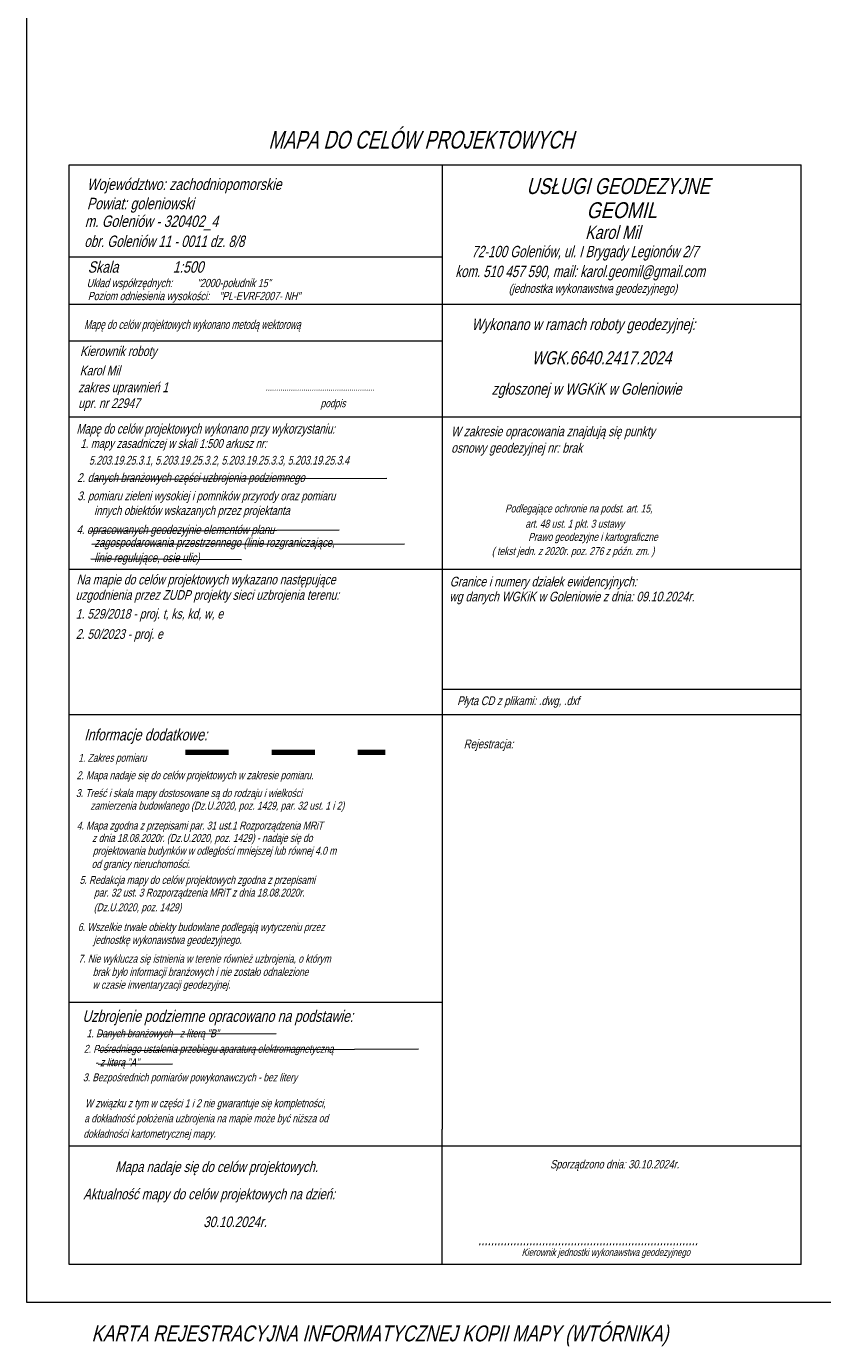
# Model space of a CAD drawing. Header units: metres. Extents: x 5490589 to 5490956, y 5935138 to 5935420.
# Tile 1 of 39: x 5490589 to 5490679, y 5935138 to 5935288. Entities that reach past the tile are written whole.
import ezdxf

# ---------------------------------------------------------------- set-up
doc = ezdxf.new("R2010")
doc.units = ezdxf.units.M
doc.header["$MEASUREMENT"] = 0
doc.linetypes.add('1', pattern=[0])
doc.linetypes.add('218-1000', pattern=[1.4, 0.7, -0.7])
doc.layers.get('0').update_dxf_attribs({"color": 2, "linetype": 'CONTINUOUS', "lineweight": 5})
doc.layers.add('ramka', color=7, linetype='CONTINUOUS', lineweight=20)
doc.layers.add('zakres nowy', color=6, linetype='218-1000', lineweight=80)
doc.styles.add('Style-WORKING_1250 I 0.26180', font='WORKING_1250.shx', dxfattribs={"oblique": 15})

msp = doc.modelspace()

# ---------------------------------------------------------------- linework, layer by layer
at = {"color": 7, "linetype": '1', "lineweight": 18, "ltscale": 0.1}
for p, q in [((5490593.68, 5935272.42), (5490676.88, 5935272.42)), ((5490593.68, 5935147.43), (5490593.68, 5935272.42)), ((5490636.07, 5935272.42), (5490636.07, 5935211.66)), ((5490593.68, 5935261.98), (5490636.07, 5935261.98)), ((5490593.68, 5935256.59), (5490676.88, 5935256.59)), ((5490593.68, 5935252.42), (5490636.07, 5935252.42)), ((5490593.68, 5935243.79), (5490636.07, 5935243.79)), ((5490636.07, 5935243.79), (5490676.88, 5935243.79)), ((5490593.68, 5935226.48), (5490636.07, 5935226.48)), ((5490636.07, 5935226.48), (5490676.88, 5935226.48)), ((5490636.07, 5935211.66), (5490636.07, 5935162.8)), ((5490593.68, 5935209.93), (5490676.88, 5935209.93)), ((5490593.68, 5935177.25), (5490636.07, 5935177.25)), ((5490593.68, 5935160.9), (5490676.88, 5935160.9)), ((5490676.88, 5935147.43), (5490593.68, 5935147.43))]:
    msp.add_line(p, q, dxfattribs=at)
at = {"color": 7, "lineweight": 18}
for p, q in [((5490596.6, 5935236.69), (5490629.77, 5935236.81)), ((5490596.02, 5935230.8), (5490624.35, 5935230.93)), ((5490596.26, 5935229.29), (5490631.78, 5935229.36)), ((5490596.15, 5935227.65), (5490613.24, 5935227.58)), ((5490597.04, 5935173.61), (5490617.18, 5935173.7)), ((5490596.96, 5935171.77), (5490633.37, 5935171.93)), ((5490596.97, 5935170.21), (5490605.41, 5935170.25))]:
    msp.add_line(p, q, dxfattribs=at)
at = {"color": 7}
msp.add_line((5490636.07, 5935147.43), (5490636.07, 5935162.8), dxfattribs=at)
at = {"color": 0, "linetype": 'Continuous'}
msp.add_lwpolyline([(5490588.81, 5935143.13), (5490955.69, 5935143.13), (5490955.69, 5935420.13), (5490588.81, 5935420.13)], close=True, dxfattribs=at)
at = {"color": 7, "linetype": '1', "lineweight": 18, "ltscale": 0.1}
for points in [[(5490676.88, 5935147.43), (5490676.88, 5935272.42)], [(5490636.07, 5935212.84), (5490676.88, 5935212.84)]]:
    msp.add_lwpolyline(points, dxfattribs=at)
at = {"layer": 'zakres nowy', "ltscale": 7}
msp.add_line((5490606.89, 5935205.65), (5490629.6, 5935205.67), dxfattribs=at)

# ---------------------------------------------------------------- texts
at = {"color": 7, "lineweight": 30, "style": 'Style-WORKING_1250 I 0.26180', "oblique": 15, "width": 0.8}
for s, p in [('Województwo: zachodniopomorskie', (5490595.69, 5935269.56)), ('Powiat: goleniowski', (5490595.69, 5935267.37)), ('Skala                1:500', (5490595.79, 5935260.16))]:
    msp.add_text(s, height=1.3, dxfattribs=at).set_placement(p)
at = {"color": 7, "linetype": 'Continuous', "lineweight": 30, "style": 'Style-WORKING_1250 I 0.26180', "oblique": 15}
for s, width, p in [('m. Goleniów - 320402_4', 0.8, (5490595.45, 5935265.36)), ('obr. Goleniów 11 - 0011 dz. 8/8', 0.75, (5490595.39, 5935263.08))]:
    msp.add_text(s, height=1.3, dxfattribs=dict(at, width=width)).set_placement(p)
at = {"color": 7, "lineweight": 18, "style": 'Style-WORKING_1250 I 0.26180', "oblique": 15}
for s, height, width, p in [('Układ współrzędnych:          "2000-południk 15"', 0.936, 0.8, (5490595.66, 5935258.52)), ('(jednostka wykonawstwa geodezyjnego)', 1, 0.8, (5490643.63, 5935257.87)), ('Poziom odniesienia wysokości:    "PL-EVRF2007- NH"', 0.936, 0.8, (5490595.79, 5935257.04)), ('Mapę do celów projektowych wykonano metodą wektorową', 1, 0.7, (5490595.37, 5935253.77)), ('Wykonano w ramach roboty geodezyjnej:', 1.3, 0.8, (5490639.41, 5935253.64)), ('Kierownik roboty ', 1.1, 0.8, (5490594.91, 5935250.69)), ('Karol Mil', 1.1, 0.8, (5490594.87, 5935248.49)), ('zakres uprawnień 1', 1.1, 0.8, (5490594.71, 5935246.58)), ('zgłoszonej w WGKiK w Goleniowie', 1.3, 0.8, (5490641.69, 5935246.3)), ('upr. nr 22947', 1.1, 0.8, (5490594.7, 5935244.78)), ('....................................................', 0.8, 0.8, (5490615.99, 5935246.74)), ('podpis', 0.9, 0.8, (5490622.24, 5935244.87)), ('W zakresie opracowania znajdują się punkty', 1.1, 0.8, (5490637.07, 5935241.57)), ('1. mapy zasadniczej w skali 1:500 arkusz nr: ', 1, 0.8, (5490594.95, 5935240.25)), ('osnowy geodezyjnej nr: brak ', 1.1, 0.8, (5490637.09, 5935239.7)), ('5.203.19.25.3.1, 5.203.19.25.3.2, 5.203.19.25.3.3, 5.203.19.25.3.4', 1, 0.75, (5490595.92, 5935238.34)), ('2. danych branżowych części uzbrojenia podziemnego', 1, 0.8, (5490594.58, 5935236.37)), ('3. pomiaru zieleni wysokiej i pomników przyrody oraz pomiaru', 1, 0.8, (5490594.61, 5935234.29)), ('innych obiektów wskazanych przez projektanta', 1, 0.8, (5490596.51, 5935232.63)), ('Podlegające ochronie na podst. art. 15, ', 0.9, 0.8, (5490643.21, 5935232.91)), (' art. 48 ust. 1 pkt. 3 ustawy ', 0.9, 0.8, (5490645.24, 5935231.18)), ('4. opracowanych geodezyjnie elementów planu ', 1, 0.8, (5490594.51, 5935230.46)), ('Prawo geodezyjne i kartograficzne', 0.9, 0.8, (5490645.85, 5935229.68)), ('zagospodarowania przestrzennego (linie rozgraniczające,', 1, 0.8, (5490596.54, 5935229)), ('( tekst jedn. z 2020r. poz. 276 z późn. zm. )', 0.9, 0.8, (5490641.71, 5935228.07)), ('linie regulujące, osie ulic)', 1, 0.8, (5490596.52, 5935227.27)), ('Na mapie do celów projektowych wykazano następujące', 1.1, 0.8, (5490594.52, 5935224.73)), ('Granice i numery działek ewidencyjnych:', 1.1, 0.8, (5490636.93, 5935224.5)), ('uzgodnienia przez ZUDP projekty sieci uzbrojenia terenu:', 1.1, 0.8, (5490594.4, 5935222.98)), ('wg danych WGKiK w Goleniowie z dnia: 09.10.2024r.', 1.1, 0.8, (5490636.88, 5935222.8)), ('1. 529/2018 - proj. t, ks, kd, w, e', 1.1, 0.8, (5490594.42, 5935220.84)), ('2. 50/2023 - proj. e', 1.1, 0.8, (5490594.43, 5935218.54)), ('Płyta CD z plikami: .dwg, .dxf', 1, 0.8, (5490637.77, 5935211.01)), ('Rejestracja:', 1, 0.8, (5490638.51, 5935206.1)), ('1. Zakres pomiaru', 0.9, 0.8, (5490594.7, 5935204.57)), ('2. Mapa nadaje się do celów projektowych w zakresie pomiaru.', 0.9, 0.8, (5490594.52, 5935202.59)), ('3. Treść i skala mapy dostosowane są do rodzaju i wielkości ', 0.9, 0.8, (5490594.44, 5935200.56)), ('zamierzenia budowlanego (Dz.U.2020, poz. 1429, par. 32 ust. 1 i 2)', 0.9, 0.8, (5490596.08, 5935199.13)), ('4. Mapa zgodna z przepisami par. 31 ust.1 Rozporządzenia MRiT', 0.9, 0.8, (5490594.53, 5935196.87)), ('z dnia 18.08.2020r. (Dz.U.2020, poz. 1429) - nadaje się do ', 0.9, 0.8, (5490596.28, 5935195.46)), ('projektowania budynków w odległości mniejszej lub równej 4.0 m ', 0.9, 0.8, (5490596.36, 5935194.01)), ('od granicy nieruchomości.', 0.9, 0.8, (5490596.22, 5935192.5)), ('5. Redakcja mapy do celów projektowych zgodna z przepisami ', 0.9, 0.8, (5490594.86, 5935190.69)), ('par. 32 ust. 3 Rozporządzenia MRiT z dnia 18.08.2020r.', 0.9, 0.8, (5490596.5, 5935189.25)), ('(Dz.U.2020, poz. 1429)', 0.9, 0.8, (5490596.47, 5935187.58)), ('6. Wszelkie trwałe obiekty budowlane podlegają wytyczeniu przez', 0.9, 0.8, (5490594.66, 5935185.34)), ('jednostkę wykonawstwa geodezyjnego.', 0.9, 0.8, (5490596.43, 5935183.87)), ('7. Nie wyklucza się istnienia w terenie również uzbrojenia, o którym', 0.9, 0.8, (5490594.72, 5935181.74)), ('brak było informacji branżowych i nie zostało odnalezione ', 0.9, 0.8, (5490596.35, 5935180.24)), ('w czasie inwentaryzacji geodezyjnej.', 0.9, 0.8, (5490596.32, 5935178.78)), ('1. Danych branżowych - z literą "B"', 0.9, 0.8, (5490595.65, 5935173.25)), ('2. Pośredniego ustalenia przebiegu aparaturą elektromagnetyczną ', 0.9, 0.8, (5490595.34, 5935171.49)), (' - z literą "A"', 0.9, 0.8, (5490596.33, 5935169.97)), ('3. Bezpośrednich pomiarów powykonawczych - bez litery', 0.9, 0.8, (5490595.24, 5935168.25)), ('W związku z tym w części 1 i 2 nie gwarantuje się kompletności, ', 0.9, 0.8, (5490595.47, 5935165.31)), ('a dokładność położenia uzbrojenia na mapie może być niższa od ', 0.9, 0.8, (5490595.38, 5935163.59)), ('dokładności kartometrycznej mapy.', 0.9, 0.8, (5490595.29, 5935161.84)), ('.....................................................................', 1.3, 0.75, (5490640.13, 5935149.62)), ('Kierownik jednostki wykonawstwa geodezyjnego', 0.832, 0.8, (5490645.1, 5935148.41))]:
    msp.add_text(s, height=height, dxfattribs=dict(at, width=width)).set_placement(p)
at = {"color": 7, "lineweight": 35, "style": 'Style-WORKING_1250 I 0.26180', "oblique": 15, "width": 0.8}
msp.add_text('WGK.6640.2417.2024', height=1.5, dxfattribs=at).set_placement((5490646.24, 5935249.74))
at = {"color": 7, "lineweight": 25, "style": 'Style-WORKING_1250 I 0.26180', "oblique": 15}
for s, height, width, p in [('Mapę do celów projektowych wykonano przy wykorzystaniu:', 1.1, 0.75, (5490594.5, 5935241.87)), ('Informacje dodatkowe:', 1.3, 0.8, (5490595.38, 5935206.99)), ('Uzbrojenie podziemne opracowano na podstawie:', 1.3, 0.8, (5490595.18, 5935175.01)), ('Aktualność mapy do celów projektowych na dzień: ', 1.2, 0.8, (5490595.28, 5935154.84)), ('30.10.2024r.', 1.2, 0.8, (5490608.92, 5935151.68))]:
    msp.add_text(s, height=height, dxfattribs=dict(at, width=width)).set_placement(p)
at = {"color": 7, "style": 'Style-WORKING_1250 I 0.26180', "oblique": 15, "width": 0.8}
for s, height, p in [('Mapa nadaje się do celów projektowych.', 1.2, (5490598.9, 5935157.94)), ('Sporządzono dnia: 30.10.2024r.', 0.9625, (5490648.34, 5935158.35))]:
    msp.add_text(s, height=height, dxfattribs=at).set_placement(p)
at = {"layer": 'ramka', "color": 7, "lineweight": 35, "style": 'Style-WORKING_1250 I 0.26180', "oblique": 15}
for s, height, width, p in [('MAPA DO CELÓW PROJEKTOWYCH', 2, 0.75, (5490616.32, 5935274.27)), ('USŁUGI GEODEZYJNE', 1.8075, 0.8, (5490645.64, 5935269.1)), ('GEOMIL', 1.808, 0.85, (5490652.46, 5935266.36)), ('Karol Mil', 1.5, 0.8, (5490652.32, 5935263.99)), ('72-100 Goleniów, ul. I Brygady Legionów 2/7', 1.2911, 0.75, (5490639.4, 5935261.92)), ('kom. 510 457 590, mail: karol.geomil@gmail.com', 1.2911, 0.75, (5490637.56, 5935259.66)), ('KARTA REJESTRACYJNA INFORMATYCZNEJ KOPII MAPY (WTÓRNIKA)', 1.8075, 0.8, (5490596.21, 5935138.69))]:
    msp.add_text(s, height=height, dxfattribs=dict(at, width=width)).set_placement(p)

doc.saveas('drawing.dxf')
